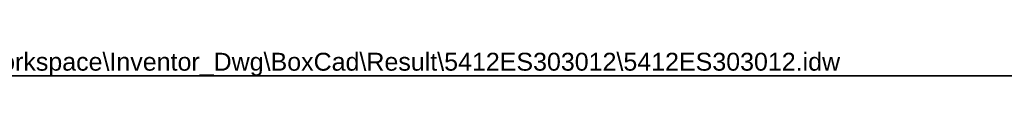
# Model space of a CAD drawing. Header units: inches. Extents: x 0 to 215, y -25 to 140.
# Tile 3 of 7: x 87.23 to 151.26, y 138.13 to 139.79. Entities that reach past the tile are written whole.
import ezdxf

# ---------------------------------------------------------------- set-up
doc = ezdxf.new("R2010")
doc.units = ezdxf.units.IN
doc.header["$LTSCALE"] = 12.924396
doc.header["$MEASUREMENT"] = 0
doc.layers.get('0').update_dxf_attribs({"lineweight": 25})
doc.layers.add('Sketch Geometry(ANSI)', color=7, linetype='Continuous', lineweight=25)
doc.layers.add('Symbols(ANSI)', color=7, linetype='Continuous', lineweight=25)
doc.styles.add('Current-ANSI', font='arial.ttf')

# ---------------------------------------------------------------- blocks, each defined once
blk = doc.blocks.new('Borders 2_EXM - B (Inch)')
at = {"layer": 'Sketch Geometry(ANSI)', "linetype": 'Continuous', "lineweight": 35}
blk.add_line((16.3979, 10.6915), (0.5229, 10.6915), dxfattribs=at)
at = {"layer": 'Symbols(ANSI)', "color": 7, "style": 'Current-ANSI'}
blk.add_attdef('FILENAME_AND_PATH_001', (6.0203, 10.7181), '', height=0.09, dxfattribs=at)

msp = doc.modelspace()

# ---------------------------------------------------------------- block references
at = {"xscale": 12.9243955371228, "yscale": 12.9243955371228, "zscale": 12.9243955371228}
msp.add_blockref('Borders 2_EXM - B (Inch)', (0, 0), dxfattribs=at).add_auto_attribs({'FILENAME_AND_PATH_001': 'C:\\Vault_Workspace\\Inventor_Dwg\\BoxCad\\Result\\5412ES303012\\5412ES303012.idw'})

doc.saveas('drawing.dxf')
